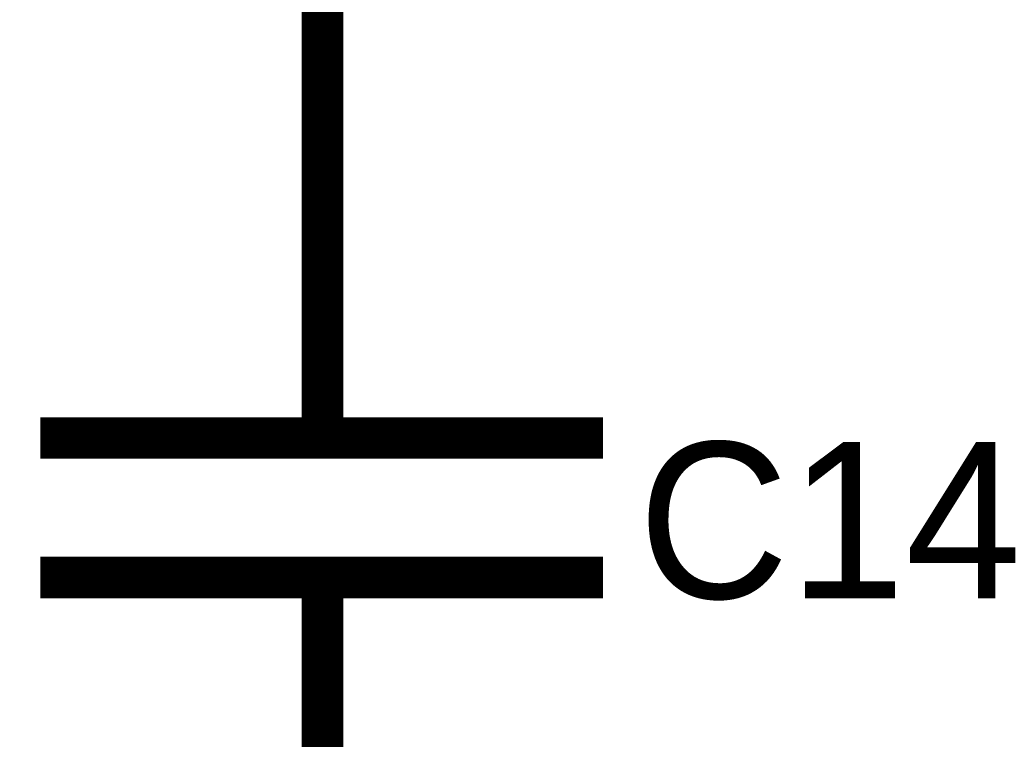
# Model space of a CAD drawing. Header units: inches. Extents: x 0 to 17, y 0 to 11.
# Tile 46 of 114: x 2.565 to 2.844, y 7.934 to 8.138. Entities that reach past the tile are written whole.
import ezdxf

# ---------------------------------------------------------------- set-up
doc = ezdxf.new("R2010")
doc.units = ezdxf.units.IN
doc.header["$MEASUREMENT"] = 0
doc.layers.add('Sheet', color=255, linetype='Continuous')

msp = doc.modelspace()

# ---------------------------------------------------------------- linework, layer by layer
at = {"layer": 'Sheet'}
for points in [[(2.6507, 8.04978, 0.0118, 0.0118, 0), (2.6507, 8.14969, 0.0118, 0.0118, 0)], [(2.6507, 8.04978, 0.0118, 0.0118, 0), (2.6507, 8.01964, 0.0118, 0.0118, 0)], [(2.57062, 8.01964, 0.0118, 0.0118, 0), (2.73039, 8.01964, 0.0118, 0.0118, 0)], [(2.57062, 7.98, 0.0118, 0.0118, 0), (2.73039, 7.98, 0.0118, 0.0118, 0)], [(2.6507, 7.94986, 0.0118, 0.0118, 0), (2.6507, 7.98, 0.0118, 0.0118, 0)], [(2.6507, 7.94986, 0.0118, 0.0118, 0), (2.6507, 7.84995, 0.0118, 0.0118, 0)]]:
    msp.add_lwpolyline(points, format="xyseb", dxfattribs=at)

# ---------------------------------------------------------------- texts
msp.add_text('C14', height=0.044406, dxfattribs=at).set_placement((2.7403, 7.97405))

doc.saveas('drawing.dxf')
